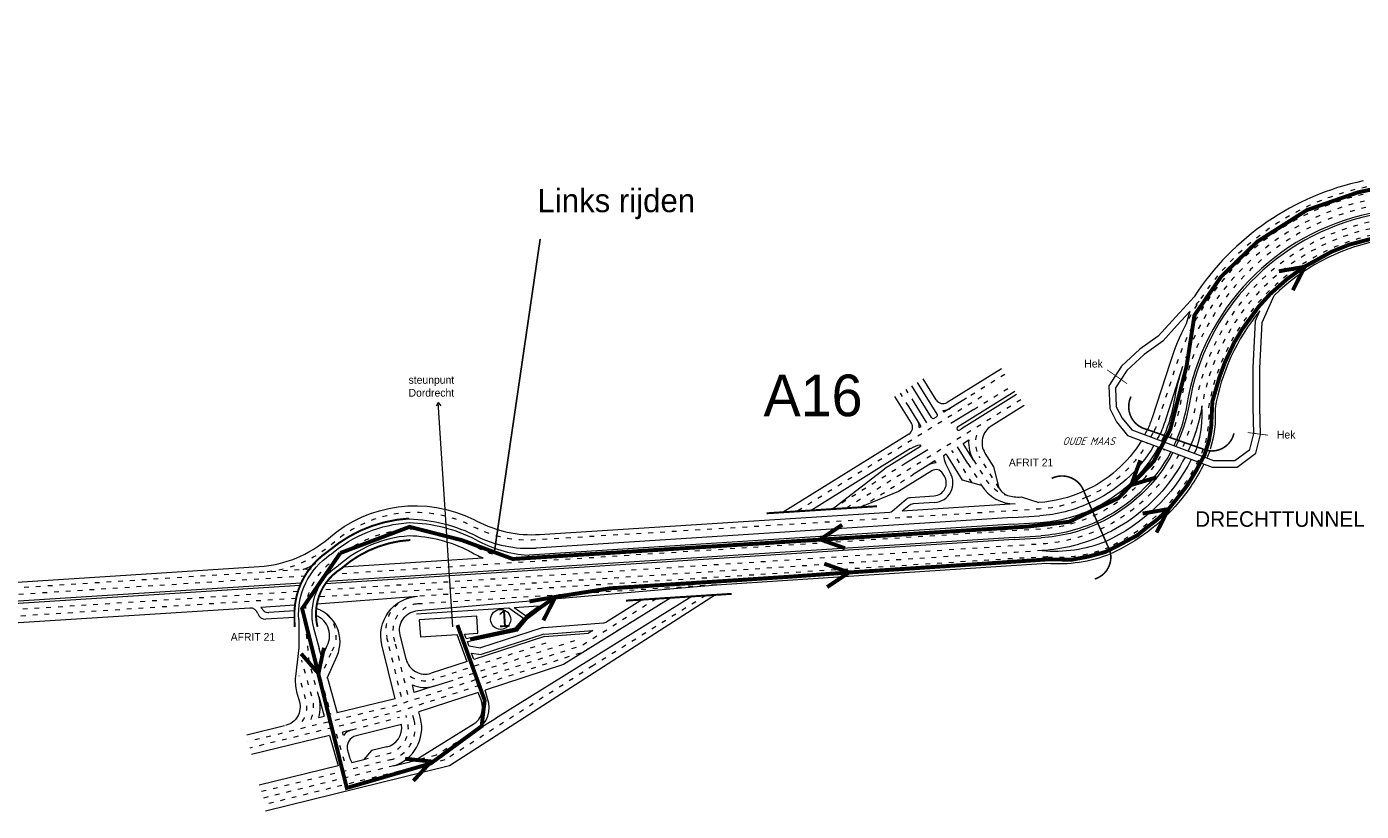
# Model space of a CAD drawing. Header units: metres. Extents: x 534 to 2089, y -2348 to -1299.
# Tile 4 of 6: x 1453 to 1793, y -1538 to -1338. Entities that reach past the tile are written whole.
import ezdxf
from ezdxf.enums import TextEntityAlignment as Align

# ---------------------------------------------------------------- set-up
doc = ezdxf.new("R2010")
doc.units = ezdxf.units.M
doc.linetypes.add('ACAD_ISO03W100', pattern=[30, 12, -18])
doc.layers.get('0').update_dxf_attribs({"lineweight": 0})
for name, color, linetype, lineweight in [('deelstrepen', 8, 'ACAD_ISO03W100', 0), ('HEKTO', 7, 'Continuous', 0), ('Kunstwerk', 7, 'Continuous', 0), ('RW-MARK', 7, 'Continuous', 0), ('Spoorweg solid', 7, 'Continuous', 0), ('Strooi NIET', 10, 'Continuous', 0), ('Strooi WEL', 90, 'Continuous', 0), ('Text', 7, 'Continuous', 0)]:
    doc.layers.add(name, color=color, linetype=linetype, lineweight=lineweight)
doc.styles.add('ISO25C', font='ISO', dxfattribs={"oblique": 20, "height": 2.5})
doc.dimstyles.get("Standard").update_dxf_attribs({"dimtxt": 0.18, "dimasz": 0.18, "dimexe": 0.18, "dimexo": 0.0625, "dimgap": 0.09, "dimtad": 0, "dimtih": 1, "dimtoh": 1, "dimdec": 4, "dimzin": 0, "dimdsep": 46, "dimtxsty": 'Standard', "dimcen": 0.09, "dimadec": 0, "dimazin": 0, "dimtfac": 1, "dimtdec": 4, "dimtofl": 0, "dimtmove": 0, "dimatfit": 3, "dimfxl": 1, "dimtolj": 1, "dimtzin": 0, "dimarcsym": 0})

msp = doc.modelspace()

# ---------------------------------------------------------------- linework, layer by layer
msp.add_line((1561.93, -1490.78), (1558.27, -1433.66))
for points in [[(1750.75, -1406.7), (1745.18, -1412.83), (1741.62, -1416.75), (1736.94, -1420.06), (1732.28, -1424.38), (1729.03, -1429.42), (1729.24, -1435.2), (1731.02, -1438.54), (1733.81, -1442.03), (1755.36, -1450.14), (1761.67, -1450.09), (1766.44, -1446.59), (1767.66, -1441.76), (1767.49, -1434.81), (1767.49, -1424.89), (1768.04, -1413.25), (1771.09, -1406.42)], [(1749.62, -1410.47), (1746.44, -1413.97), (1742.76, -1418.03), (1738.01, -1421.38), (1733.59, -1425.48), (1730.75, -1429.89), (1730.93, -1434.74), (1732.45, -1437.6), (1734.85, -1440.6), (1755.66, -1448.44), (1761.11, -1448.4), (1764.94, -1445.58), (1765.96, -1441.57), (1765.79, -1434.83), (1765.79, -1424.85), (1766.36, -1412.85), (1767.48, -1410.33)], [(1752.01, -1407.85), (1751.21, -1408.72)]]:
    msp.add_lwpolyline(points)
at = {"color": 1, "const_width": 0.2}
for points in [[(1733.69, -1428.85), (1728.56, -1425.3)], [(1764.36, -1441.3), (1769.57, -1441.96)]]:
    msp.add_lwpolyline(points, dxfattribs=at)
at = {"const_width": 0.2}
for points in [[(1734.85, -1440.6), (1755.66, -1448.44)], [(1755.07, -1450.03), (1733.81, -1442.03)]]:
    msp.add_lwpolyline(points, dxfattribs=at)
at = {"layer": 'deelstrepen', "linetype": 'ACAD_ISO03W100', "ltscale": 0.1}
for p, q in [((1702.56, -1426.49), (1692.82, -1432.54)), ((1679.54, -1433.73), (1677.43, -1430.34)), ((1694.61, -1435.42), (1704.27, -1429.42)), ((1696.71, -1432.12), (1649.66, -1461.37)), ((1706.59, -1432.96), (1662.19, -1460.57)), ((1678.09, -1434.63), (1675.98, -1431.23)), ((1694.2, -1454.09), (1689.08, -1445.85)), ((1677.37, -1449.13), (1658.61, -1460.79)), ((1693.16, -1449.2), (1696.62, -1454.77)), ((1665.77, -1460.34), (1679.16, -1452.01)), ((1525.86, -1476.09), (1407.28, -1483.69)), ((1524.51, -1477.87), (1407.38, -1485.38)), ((1522.5, -1481.83), (1407.63, -1489.19)), ((1629.08, -1480.09), (1552.73, -1484.99)), ((1522.05, -1483.55), (1407.74, -1490.88)), ((1626.41, -1482.81), (1597.65, -1500.69)), ((1585.68, -1494.94), (1556.74, -1504.28)), ((1592.97, -1494.37), (1562.08, -1504.34)), ((1526.79, -1498.46), (1530.86, -1513.06)), ((1597.65, -1500.69), (1559.95, -1524.71)), ((1536.32, -1517.04), (1548.42, -1513.79)), ((1532.28, -1518.02), (1534.5, -1525.75)), ((1568.08, -1517.07), (1557.73, -1523.51)), ((1559.95, -1524.71), (1513.86, -1536.14)), ((1557.73, -1523.51), (1552.38, -1524.84)), ((1546.94, -1526.18), (1513.45, -1534.49))]:
    msp.add_line(p, q, dxfattribs=at)
at = {"layer": 'deelstrepen', "linetype": 'ACAD_ISO03W100', "ltscale": 0.1, "flags": 128}
for points in [[(1881.89, -1362.17), (1794.52, -1380.51, 0.269012), (1746.21, -1423.96), (1741.67, -1437.99, -0.02685), (1740.32, -1441.52)], [(1882.59, -1365.48), (1795.22, -1383.82, 0.30868), (1747.25, -1433.77, -0.069689), (1744.04, -1443.98)], [(1882.24, -1363.83), (1794.87, -1382.17, 0.259154), (1748.55, -1422.3)], [(1883.37, -1369.22), (1796, -1387.56, 0.30868), (1751.07, -1434.34, -0.068588), (1747.61, -1445.41, -0.068588)], [(1883.72, -1370.88), (1796.35, -1389.22, 0.30868), (1752.73, -1434.64, -0.057837), (1749.9, -1444.41, -0.057837)], [(1884.07, -1372.54), (1796.7, -1390.87, 0.30868), (1754.39, -1434.93, -0.097645), (1753.16, -1445.27)], [(1821.05, -1373.2), (1794.17, -1378.84, 0.226598), (1748.68, -1413.61)], [(1746.85, -1446.94, -0.05951), (1741.17, -1455.25, -0.199736), (1711.91, -1469.69), (1705.04, -1470.13), (1528.56, -1481.44)], [(1753.08, -1445.57, -0.077339), (1745.47, -1458.04, -0.110433), (1728.96, -1470.56)], [(1694.6, -1448.3), (1697.52, -1453.01, 0.184298), (1703.2, -1457.33, 0.184298)], [(1737.94, -1453.12, -0.196541), (1711.68, -1465.88), (1710.19, -1465.97), (1703.36, -1466.41), (1531.61, -1477.42)], [(1723.31, -1457.76, -0.092739), (1711.34, -1460.8), (1704.47, -1461.25), (1583.04, -1468.66, -0.137459), (1567.21, -1465.3, 0.309415), (1531.42, -1469.53, -0.164942), (1513.6, -1476.87)], [(1572.06, -1472.32, -0.041597), (1567.13, -1470.04, 0.113154), (1551, -1465.93, 0.164107), (1532.03, -1473.64), (1531.8, -1473.81, 0.275915), (1524.43, -1488.94, 0.275915)], [(1713.45, -1472.97, -0.007197), (1712.14, -1473.07), (1705.25, -1473.38), (1553, -1483.01)], [(1527.82, -1508.5), (1525.59, -1500.46, -0.046568), (1525.26, -1498.63), (1524.43, -1488.94)], [(1525.86, -1514.36, 0.167786), (1526.19, -1508.95), (1523.49, -1499.27)], [(1523.64, -1514.9, 0.2213), (1524.55, -1509.41), (1522.84, -1503.26)], [(1539.33, -1524.57), (1545.54, -1523.05, 0.414214), (1550.45, -1514.95), (1550.07, -1513.35)]]:
    msp.add_lwpolyline(points, format="xyb", dxfattribs=at)
at = {"layer": 'deelstrepen', "linetype": 'ACAD_ISO03W100', "ltscale": 0.1}
for points in [[(1738.91, -1443.94, -0.158929), (1723.31, -1457.76)], [(1740.29, -1441.32, -0.009271), (1739.74, -1442.44, -0.009271)], [(1744.04, -1443.98, -0.000513), (1744, -1444.05, -0.000513)], [(1743.23, -1445.57, -0.059951), (1737.94, -1453.12)], [(1548.88, -1508.6), (1545.48, -1494.73), (1545.16, -1493.41, -0.390521), (1550.67, -1483.44, -0.390521)], [(1550.52, -1508.07), (1547.22, -1494.56), (1546.9, -1493.24, -0.466721), (1552.98, -1484.97)], [(1529.29, -1501.31), (1531.21, -1496.92, 0.443346), (1528.19, -1486.49)], [(1545.94, -1524.7, 0.414214), (1552.11, -1514.54), (1551.71, -1512.91)]]:
    msp.add_lwpolyline(points, format="xyb", dxfattribs=at)
at = {"layer": 'deelstrepen', "linetype": 'ByBlock', "ltscale": 0.1, "flags": 128}
for points in [[(1749.9, -1444.41, -0.00986), (1749.2, -1446, -0.00986)], [(1748.44, -1447.54, -0.059384), (1742.6, -1456.2, -0.10769), (1727.56, -1467.47)], [(1751.5, -1444.97, -0.009727), (1750.78, -1446.6, -0.009727)], [(1754.65, -1446.22, -0.008767), (1753.96, -1447.8, -0.008767)], [(1750.03, -1448.14, -0.169464), (1728.24, -1469.03)], [(1753.22, -1449.34, -0.059818), (1746.77, -1459.13, -0.110433), (1729.67, -1472.11)]]:
    msp.add_lwpolyline(points, format="xyb", dxfattribs=at)
at = {"layer": 'deelstrepen', "linetype": 'ACAD_ISO03W100', "ltscale": 0.1, "flags": 128}
for points in [[(1701.02, -1455.41), (1696.04, -1447.41)], [(1712.03, -1471.38), (1705.15, -1471.82), (1527.62, -1483.2)], [(1613.85, -1483.62), (1594.89, -1495.54), (1547.74, -1510.75), (1509.76, -1520.04)], [(1617.46, -1483.39), (1595.21, -1497.21), (1548.2, -1512.38), (1510.29, -1521.66)], [(1546.48, -1524.55), (1513.05, -1532.84)]]:
    msp.add_lwpolyline(points, dxfattribs=at)
at = {"layer": 'deelstrepen', "linetype": 'ACAD_ISO03W100', "ltscale": 0.1}
for centre, radius, start, end in [((1701.73, -1443.87), 6.7, 163.6, 211.8681), ((1715.85, -1437.26), 35.79, 266.164, 291.4916), ((1554.92, -1497.84), 6.7, 235.4765, 289.9752)]:
    msp.add_arc(centre, radius, start, end, dxfattribs=at)
at = {"layer": 'HEKTO'}
for p, q in [((1711.23, -1459.13), (1711.23, -1459.13)), ((1711.34, -1460.8), (1711.34, -1460.8)), ((1711.45, -1462.5), (1711.45, -1462.5)), ((1711.56, -1464.19), (1711.57, -1464.19)), ((1711.67, -1465.88), (1711.68, -1465.88)), ((1711.78, -1467.57), (1711.79, -1467.57)), ((1711.82, -1468.14), (1711.83, -1468.13))]:
    msp.add_line(p, q, dxfattribs=at)
at = {"layer": 'Kunstwerk'}
for points, const_width in [([(1734.68, -1432.12, 0.479665), (1738.65, -1440.49), (1752.65, -1445.37, 0.487821), (1760.89, -1441.49)], 0.4), ([(1725.46, -1478.6, 0.487821), (1728.7, -1470.08), (1722.76, -1456.49, 0.458083), (1714.48, -1452.97)], 0.4), ([(1550.83, -1463.19, 0.162011), (1530.45, -1471.38), (1530.05, -1471.68, 0.261402), (1521.65, -1488.44), (1521.66, -1490.8)], 0.5), ([(1551.16, -1468.67, 0.167113), (1533.56, -1475.95, 0.324427), (1527.51, -1490.8, 0.324427)], 0.5)]:
    msp.add_lwpolyline(points, format="xyb", dxfattribs=dict(at, const_width=const_width))
at = {"layer": 'Kunstwerk', "const_width": 0.5}
for points in [[(1670, -1460.07), (1641.86, -1461.87)], [(1632.97, -1482.39), (1606.07, -1484.12)]]:
    msp.add_lwpolyline(points, dxfattribs=at)
at = {"layer": 'RW-MARK'}
for p, q in [((1701.66, -1425.04), (1687.83, -1433.64)), ((1747.81, -1424.47), (1743.67, -1437.28)), ((1683.89, -1437.5), (1678.87, -1429.44)), ((1685.33, -1436.61), (1680.31, -1428.54)), ((1685.08, -1433), (1681.75, -1427.65)), ((1558.27, -1433.66), (1557.76, -1434.59)), ((1561.93, -1490.78), (1558.27, -1433.66)), ((1558.27, -1433.66), (1558.88, -1434.52)), ((1678.76, -1438.92), (1674.54, -1432.13)), ((1682.71, -1438.83), (1679.54, -1433.73)), ((1692.82, -1432.54), (1687.03, -1436.14)), ((1705.12, -1430.88), (1690.52, -1439.96)), ((1705.55, -1431.62), (1691.53, -1440.33)), ((1681.26, -1439.72), (1678.09, -1434.63)), ((1684.57, -1437.67), (1685.17, -1437.3)), ((1686.72, -1435.64), (1687.03, -1436.14)), ((1694.61, -1435.42), (1688.82, -1439.02)), ((1699.09, -1439.62), (1707.44, -1434.34)), ((1680.76, -1440.03), (1681.26, -1439.72)), ((1678.12, -1441.68), (1646.07, -1461.6)), ((1691.96, -1444.06), (1693.36, -1443.19)), ((1694.6, -1448.3), (1691.96, -1444.06)), ((1678.56, -1445.4), (1653.24, -1461.14)), ((1681.05, -1444.84), (1671.9, -1450.53)), ((1682.95, -1445.66), (1677.37, -1449.13)), ((1687.56, -1446.79), (1686.9, -1447.2)), ((1691.77, -1453.4), (1688.2, -1447.65)), ((1693.16, -1449.2), (1690.52, -1444.95)), ((1658.61, -1460.79), (1671.9, -1450.53)), ((1683.05, -1449.6), (1679.16, -1452.01)), ((1684.75, -1448.54), (1683.05, -1449.6)), ((1685.06, -1449.04), (1684.75, -1448.54)), ((1688.59, -1451.5), (1687.47, -1449.1)), ((1696.62, -1454.77), (1691.77, -1453.4)), ((1705.14, -1459.49), (1676.43, -1461.33)), ((1678.06, -1459.94), (1676.43, -1461.33)), ((1684.66, -1459.13), (1679.23, -1459.47)), ((1704.58, -1462.94), (1583.15, -1470.72)), ((1704.58, -1462.95), (1711.41, -1462.51)), ((1704.91, -1468.01), (1529.94, -1479.22)), ((1704.91, -1468.02), (1711.74, -1467.58)), ((1704.94, -1468.58), (1711.77, -1468.14)), ((1704.94, -1468.58), (1529.51, -1479.82)), ((1569.73, -1473.28), (1534, -1475.57)), ((1525.86, -1476.09), (1523.82, -1476.22)), ((1523.34, -1479.65), (1407.49, -1487.07)), ((1523.08, -1480.23), (1407.53, -1487.64)), ((1527.37, -1484.91), (1553, -1483.01)), ((1628.89, -1482.65), (1561.11, -1526.18)), ((1622.83, -1483.04), (1572.84, -1514.12)), ((1617.46, -1483.39), (1590.15, -1500.36)), ((1610.29, -1483.84), (1601.21, -1489.5)), ((1510.27, -1486.01), (1407.84, -1492.57)), ((1521.76, -1485.27), (1513.07, -1485.83)), ((1513.07, -1485.83), (1513.95, -1486.79)), ((1521.65, -1488.44), (1514.34, -1488.85)), ((1521.64, -1486.74), (1515.15, -1487.1)), ((1576.27, -1486.03), (1552.71, -1487.54)), ((1568.05, -1488.07), (1553.44, -1489.01)), ((1568.33, -1492.42), (1568.05, -1488.07)), ((1579.99, -1488.7), (1576.27, -1486.03)), ((1583.75, -1485.55), (1577.61, -1485.94)), ((1580.49, -1488.01), (1577.61, -1485.94)), ((1578.42, -1491.78), (1581.19, -1488.62)), ((1580.49, -1488.01), (1583.75, -1485.55)), ((1581.19, -1488.62), (1585.3, -1485.45)), ((1526.49, -1491.06), (1527.96, -1496.34)), ((1553.44, -1489.01), (1553.72, -1493.36)), ((1565.38, -1493.73), (1577.96, -1491.01)), ((1565.67, -1494.53), (1578.42, -1491.78)), ((1584.68, -1491.07), (1569.03, -1496.12)), ((1577.96, -1491.01), (1579.99, -1488.7)), ((1585.14, -1490.98), (1600.31, -1489.79)), ((1585.3, -1492.67), (1597.65, -1491.7)), ((1597.59, -1491.74), (1596.55, -1492.39)), ((1553.72, -1493.36), (1563.05, -1492.76)), ((1565.59, -1499.69), (1563.05, -1492.76)), ((1564.98, -1492.64), (1568.33, -1492.42)), ((1565.38, -1493.73), (1564.98, -1492.64)), ((1566.08, -1495.66), (1565.67, -1494.53)), ((1585.35, -1493.27), (1567.34, -1499.08)), ((1585.17, -1492.7), (1569.17, -1497.86)), ((1585.35, -1493.27), (1596.55, -1492.39)), ((1528.57, -1498.72), (1527.96, -1496.34)), ((1528.57, -1498.72), (1529.7, -1496.12)), ((1566.08, -1495.66), (1569.03, -1496.12)), ((1567.34, -1499.08), (1566.75, -1497.48)), ((1566.75, -1497.48), (1569.17, -1497.86)), ((1565.58, -1499.65), (1556.45, -1502.6)), ((1590.15, -1500.36), (1570.21, -1506.93)), ((1530.05, -1503.83), (1532.52, -1512.73)), ((1557.13, -1505.94), (1562.08, -1504.34)), ((1527.82, -1508.5), (1529.23, -1513.53)), ((1557.13, -1505.94), (1552.15, -1507.55)), ((1568.45, -1507.5), (1553.35, -1512.47)), ((1569.24, -1509.66), (1568.45, -1507.5)), ((1570.84, -1509.08), (1570.21, -1506.93)), ((1547.28, -1509.12), (1532.52, -1512.73)), ((1527.82, -1513.88), (1529.23, -1513.53)), ((1548.88, -1515.71), (1537.35, -1518.53)), ((1567.19, -1515.63), (1552.38, -1524.84)), ((1568.08, -1517.07), (1573.13, -1513.94)), ((1519.14, -1516), (1509.48, -1518.37)), ((1530.59, -1518.44), (1510.69, -1523.3)), ((1530.59, -1518.44), (1532.75, -1526.19)), ((1536.32, -1517.04), (1533.89, -1517.63)), ((1534.12, -1518.46), (1533.89, -1517.63)), ((1535.17, -1522.25), (1535.65, -1523.98)), ((1541.3, -1522.33), (1539.33, -1524.57)), ((1545.13, -1521.4), (1541.3, -1522.33)), ((1536.25, -1525.33), (1539.33, -1524.57)), ((1546.94, -1526.18), (1552.38, -1524.84)), ((1532.75, -1526.19), (1512.63, -1531.14)), ((1561.11, -1526.18), (1514.27, -1537.79))]:
    msp.add_line(p, q, dxfattribs=at)
for points in [[(1793.83, -1377.2, 0.1994), (1750.75, -1406.7)], [(1795.56, -1385.48, 0.30868), (1748.9, -1434.08, -0.058853), (1746.25, -1443.14, -0.058853)], [(1795.68, -1386.03, 0.30868), (1749.45, -1434.18, -0.058565), (1746.78, -1443.33, -0.058565)], [(1797.05, -1392.54, 0.14305), (1771.09, -1406.42, 0.14305)], [(1767.48, -1410.33, 0.132702), (1756.07, -1435.21, -0.097645), (1754.83, -1445.55)], [(1749.62, -1410.47), (1748.68, -1413.61, 0.040116), (1744.62, -1423.44), (1740.04, -1437.52, -0.024392), (1738.88, -1440.57)], [(1747.81, -1424.47, 0.036742), (1745.61, -1433.47)], [(1745.61, -1433.47, -0.060732), (1743.07, -1442.03, -0.060732)], [(1743.67, -1437.28, -0.031757), (1742.1, -1441.69, -0.031757)], [(1699.09, -1439.62, 0.414214), (1697.48, -1446.51), (1699.69, -1450.06), (1701.02, -1455.41, 0.148246), (1703.2, -1457.33, 0.087618), (1706.66, -1457.71), (1711.2, -1459.12)], [(1584.02, -1467.26), (1673.26, -1461.54, 0.161391), (1673.84, -1461.3), (1677.39, -1458.28, -0.161391), (1678.56, -1457.81), (1684.55, -1457.43, 0.566933), (1687.14, -1452.39), (1686.7, -1451.68, 0.414214), (1683.95, -1451.04)], [(1722.66, -1456.21, -0.093174), (1711.23, -1459.13)], [(1421.8, -1481.24), (1473.46, -1477.93), (1512.69, -1475.42, 0.162631), (1530.3, -1468.25, -0.303292), (1567.33, -1463.45), (1568.1, -1463.85, 0.138323), (1584.02, -1467.26)], [(1704.69, -1464.63), (1711.52, -1464.19, 0.092343), (1724.62, -1460.87)], [(1723.99, -1459.31, -0.092532), (1711.45, -1462.5)], [(1522.75, -1488.94, -0.268455), (1530.76, -1472.4), (1530.98, -1472.29, -0.162178), (1550.89, -1464.24, -0.113154), (1567.76, -1468.53, 0.114023), (1581.14, -1472.53, 0.031814), (1581.4, -1472.53)], [(1726.03, -1463.97, -0.092012), (1711.79, -1467.57)], [(1726.26, -1464.49, -0.091962), (1711.83, -1468.13)], [(1550.81, -1467.63, 0.166548), (1532.84, -1475.2), (1532.72, -1475.32, 0.323143), (1526.49, -1491.06)], [(1547.28, -1509.12), (1543.92, -1495.37, -0.466974), (1553, -1483.01)], [(1530.01, -1503.91), (1532.5, -1498.21, 0.436761), (1527.2, -1486.08)], [(1550.06, -1499.02), (1548.55, -1492.84, -0.466721), (1553.08, -1486.66)], [(1522.75, -1488.94), (1522.79, -1496.1), (1521.91, -1503.42, 0.098278), (1522.2, -1507.31), (1522.91, -1509.86, -0.423455), (1519.35, -1515.94)], [(1545.13, -1521.4, 0.392611), (1548.88, -1515.71, 0.392611)], [(1546.94, -1526.18, 0.396448), (1553.76, -1514.14), (1553.35, -1512.47)]]:
    msp.add_lwpolyline(points, format="xyb", dxfattribs=at)
at = {"layer": 'RW-MARK', "flags": 128}
for points in [[(1752.73, -1434.64, -0.057837), (1749.9, -1444.41)], [(1727.56, -1467.47, -0.091479), (1712.03, -1471.38)]]:
    msp.add_lwpolyline(points, format="xyb", dxfattribs=at)
at = {"layer": 'RW-MARK', "color": 8}
for points in [[(1738.77, -1440.62, -0.010725), (1738.16, -1441.85, -0.010725)], [(1737.31, -1443.34, -0.156042), (1722.7, -1456.19)], [(1741.87, -1441.92, -0.008838), (1741.32, -1443.04, -0.008838)], [(1743.07, -1442.03, -0.010578), (1742.42, -1443.45, -0.010578)], [(1746.25, -1443.14, -0.010222), (1745.58, -1444.64, -0.010222)], [(1746.78, -1443.33, -0.010168), (1746.11, -1444.84, -0.010168)], [(1740.5, -1444.55, -0.161443), (1723.95, -1459.33)], [(1741.64, -1444.97, -0.161564), (1724.67, -1460.87)], [(1744.82, -1446.17, -0.165219), (1726.03, -1463.97)], [(1745.35, -1446.37, -0.16577), (1726.26, -1464.49)]]:
    msp.add_lwpolyline(points, format="xyb", dxfattribs=at)
at = {"layer": 'RW-MARK'}
for points in [[(1683.95, -1451.04), (1675.48, -1456.3), (1665.77, -1460.34)], [(1704.69, -1464.63), (1581.4, -1472.53)], [(1552.15, -1507.55), (1551.66, -1505.58)]]:
    msp.add_lwpolyline(points, dxfattribs=at)
msp.add_circle((1574.15, -1488.9), 2.55, dxfattribs=at)
for centre, radius, start, end in [((1686.78, -1431.94), 2, 211.8681, 301.8681), ((1684.31, -1437.24), 0.5, 211.8681, 301.8477), ((1684.9, -1436.87), 0.5, 301.8477, 31.8681), ((1686.78, -1431.94), 3.7, 269.1477, 301.8681), ((1725.91, -1436.67), 26.9, 342.0342, 4.3421), ((1677.06, -1439.98), 2, 301.8681, 31.8681), ((1677.06, -1439.98), 3.7, 359.1273, 31.8681), ((1690.73, -1440.3), 0.4, 121.8681, 293.6036), ((1688.89, -1436.08), 5, 293.6036, 301.8681), ((1701.73, -1443.87), 8.4, 175.3385, 211.8681), ((1682.25, -1451.35), 7, 101.0651, 121.8681), ((1680.95, -1444.67), 0.2, 301.8681, 101.0651), ((1693.82, -1446.15), 7, 188.6365, 204.8958), ((1682.25, -1451.35), 7, 31.8681, 40.6242), ((1685, -1452.74), 3.7, 89.1477, 121.8681), ((1684.34, -1454.14), 5, 273.6669, 31.8681), ((1705.11, -1449.49), 10, 211.8681, 270.1448), ((1679.36, -1461.47), 2, 93.6669, 130.3388), ((1550.17, -1472.34), 8.98, 85.217, 106.2343), ((1549.96, -1503.17), 39.79, 62.8016, 88.6247), ((1549.96, -1503.17), 35.55, 62.8016, 88.6247), ((1583.1, -1441.57), 34.41, 240.3582, 247.1293), ((1715.12, -1435.72), 35.79, 265.0324, 291.4916), ((1716.35, -1438.89), 35.79, 265.0324, 291.4916), ((1510.4, -1488), 2, 16.6729, 93.6669), ((1514.23, -1486.86), 2, 196.6729, 273.2352), ((1515.03, -1485.11), 2, 237.0802, 273.2352), ((1524.97, -1493.07), 5.63, 327.1535, 67.5496), ((1585.29, -1492.97), 2, 94.4821, 107.8851), ((1600.15, -1487.8), 2, 274.4821, 301.8681), ((1554.92, -1497.84), 5, 193.7447, 287.8851), ((1554.92, -1497.84), 8.4, 247.215, 285.2451), ((1518.19, -1511.18), 10, 344.3161, 15.5465), ((1564.55, -1511.38), 5, 301.8681, 20.1033), ((1564.55, -1511.38), 6.7, 301.8681, 20.1033), ((1537.27, -1520.92), 4, 103.7447, 142.0838), ((1538.06, -1521.45), 3, 103.7447, 195.5465), ((1540.47, -1522.64), 5, 195.5465, 212.5098)]:
    msp.add_arc(centre, radius, start, end, dxfattribs=at)
at = {"layer": 'Spoorweg solid'}
for points in [[(1523.82, -1476.22, 0.028654), (1527.09, -1474.64, 0.028654)], [(1550.06, -1499.02), (1548.55, -1492.84, -0.466721), (1553.08, -1486.66), (1629.08, -1480.09), (1713.25, -1474.54)]]:
    msp.add_lwpolyline(points, format="xyb", dxfattribs=at)
msp.add_arc((1581.24, -1440.78), 30, 243.3746, 273.6669, dxfattribs=at)
at = {"layer": 'Strooi NIET', "linetype": 'ACAD_ISO03W100', "ltscale": 0.1, "const_width": 1}
for points in [[(1990.94, -1338.4), (1829.6, -1372.24), (1792.44, -1380.12), (1779.48, -1384.62), (1766.84, -1392.66), (1757.61, -1401.6), (1750.82, -1411.44), (1748.84, -1424.33), (1744.67, -1440.51), (1740.49, -1448.62), (1731.49, -1457.98), (1718.94, -1464.03), (1708.32, -1465.26), (1577.24, -1473.51), (1564.31, -1468.73), (1550.95, -1465.32), (1533.32, -1471.98)], [(1533.32, -1471.98), (1523.6, -1486.16), (1534.97, -1531.83), (1556.32, -1525.61), (1569.31, -1516.1), (1570.09, -1509.54), (1563.14, -1490.33)]]:
    msp.add_lwpolyline(points, dxfattribs=at)
at = {"layer": 'Strooi WEL', "ltscale": 0.2, "const_width": 1}
msp.add_lwpolyline([(1566.37, -1494), (1577.99, -1491.43), (1580.95, -1488.19), (1588.09, -1483.17), (1602.04, -1480.98), (1631.74, -1479.08), (1647.41, -1478.05), (1662.88, -1476.94), (1700.19, -1474.51), (1712.97, -1473.64), (1716.09, -1473.64), (1719.65, -1473.67), (1723.85, -1472.89), (1728.08, -1471.74), (1730.61, -1470.5), (1736.25, -1467.49), (1738.6, -1465.57), (1741.37, -1463.45), (1744.23, -1460.8), (1747.65, -1456.53), (1749.08, -1454.65), (1751.12, -1451.23), (1753.4, -1446.98), (1754.54, -1443.33), (1755.09, -1439.9), (1755.28, -1435.82), (1755.39, -1433.38), (1757.24, -1427.07), (1758.65, -1423.25), (1760.92, -1418.46), (1763, -1414.97), (1767.21, -1409.2), (1770.1, -1406.01), (1774.46, -1402.17), (1778.74, -1399.12), (1785.78, -1395.22), (1790.23, -1393.44), (1800.5, -1390.72)], dxfattribs=at)
at = {"layer": 'Strooi WEL', "const_width": 1}
for points in [[(1775.89, -1405.04), (1778.94, -1399.06), (1772.33, -1400.21)], [(1741.18, -1466.77), (1744.23, -1460.8), (1737.62, -1461.94)], [(1657.3, -1480.66), (1662.88, -1476.94), (1656.56, -1474.71)], [(1585.03, -1489.15), (1588.09, -1483.17), (1581.48, -1484.31)]]:
    msp.add_lwpolyline(points, dxfattribs=at)
at = {"layer": 'Strooi WEL', "color": 1, "const_width": 1}
for points in [[(1737.03, -1448.36), (1734.73, -1454.66), (1741.15, -1452.72)], [(1661.11, -1464.82), (1655.52, -1468.53), (1661.84, -1470.78)], [(1523.34, -1497.64), (1527.76, -1502.69), (1529.15, -1496.12)], [(1551.92, -1530.02), (1556.48, -1525.1), (1549.81, -1524.4)]]:
    msp.add_lwpolyline(points, dxfattribs=at)

# ---------------------------------------------------------------- texts
at = {"lineweight": 60}
msp.add_text('Links rijden', height=5.9344, dxfattribs=at).set_placement((1583.53, -1385.16))
at = {"layer": 'RW-MARK'}
msp.add_text('1', height=4.24, rotation=3.6669, dxfattribs=at).set_placement((1573.59, -1490.94))
at = {"layer": 'Text'}
for s, height, p in [('Hek', 1.978, (1722.78, -1424.74)), ('steunpunt', 1.978, (1550.7, -1428.87)), ('A16', 10.597, (1641.1, -1437.13)), ('Dordrecht', 1.978, (1550.7, -1432.15)), ('Hek', 1.978, (1771.84, -1442.82)), ('AFRIT 21', 1.978, (1703.57, -1449.91)), ('DRECHTTUNNEL', 3.9563, (1751.01, -1465.31)), ('AFRIT 21', 1.978, (1505.41, -1494.35))]:
    msp.add_text(s, height=height, dxfattribs=at).set_placement(p)
at = {"layer": 'Text', "style": 'ISO25C', "oblique": 20}
msp.add_text('OUDE MAAS', height=1.978, dxfattribs=at).set_placement((1723.86, -1443.48), align=Align.MIDDLE_CENTER)

# ---------------------------------------------------------------- leaders
msp.add_leader([(1572.46, -1472.11), (1584.23, -1392.03)], dimstyle='Standard', override={"dimasz": 0.9, "dimgap": 0.09, "dimtad": 0})

doc.saveas('drawing.dxf')
